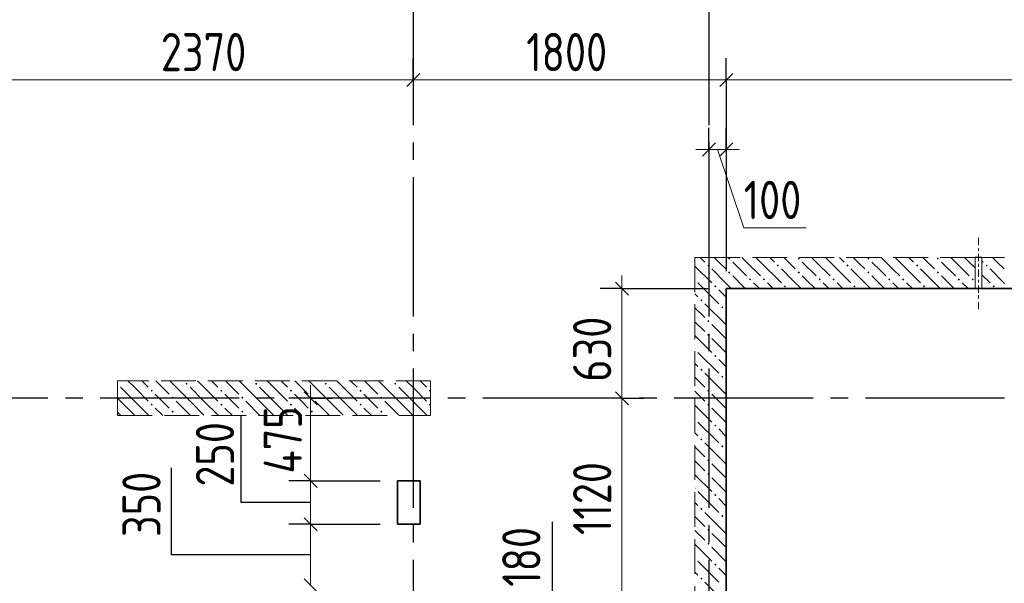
# Model space of a CAD drawing. Header units: millimetres. Extents: x 0 to 43617, y 0 to 59400.
# Tile 19 of 24: x 12361 to 18022, y 45186 to 48426. Entities that reach past the tile are written whole.
import ezdxf

# ---------------------------------------------------------------- set-up
doc = ezdxf.new("R2010")
doc.units = ezdxf.units.MM
doc.linetypes.add('______2', pattern=[270, 200, -70])
doc.linetypes.add('______5', pattern=[1100, 800, -100, 100, -100])
for name, color, linetype, lineweight in [('Standard', 7, 'Continuous', 25), ('ЖБ Пилон', 180, 'Continuous', 25), ('Макрос окна_ макрос двери', 7, 'Continuous', 18), ('Оси', 40, '______5', 18), ('Размерная выноска', 7, 'Continuous', 13)]:
    doc.layers.add(name, color=color, linetype=linetype, lineweight=lineweight)
doc.layers.add('ЖБ Перекрытие верхний уровень', color=7, linetype='Continuous', lineweight=25, true_color=0xe0e0ff)
doc.layers.add('ЖБ Стена верхний уровень', color=7, linetype='Continuous', lineweight=25, true_color=0x006e00)
doc.styles.add('GOST 2.304-81', font='txt')

msp = doc.modelspace()

# ---------------------------------------------------------------- hatches: boundary and pattern name
at = {"layer": 'ЖБ Пилон', "linetype": 'Continuous', "lineweight": 18, "transparency": 33554687}
for points in [[(12923.9990234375, 46336.58771640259), (12927.45361328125, 46333.1298828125), (12923.9990234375, 46329.68178046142)], [(13314.453125, 46333.1298828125), (13320.95336914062, 46339.63623046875), (13327.45361328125, 46333.1298828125), (13320.95336914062, 46326.64184570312)], [(13714.453125, 46333.1298828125), (13720.95336914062, 46339.63623046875), (13727.45361328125, 46333.1298828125), (13720.95336914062, 46326.64184570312)], [(14114.453125, 46333.1298828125), (14120.95336914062, 46339.63623046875), (14127.45361328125, 46333.1298828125), (14120.95336914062, 46326.64184570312)], [(14514.453125, 46333.1298828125), (14520.95336914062, 46339.63623046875), (14527.45361328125, 46333.1298828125), (14520.95336914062, 46326.64184570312)], [(13114.453125, 46293.1396484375), (13120.95336914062, 46299.63989257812), (13127.45361328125, 46293.1396484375), (13120.95336914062, 46286.63940429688)], [(13234.45434570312, 46253.13720703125), (13240.95458984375, 46259.63745117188), (13247.44873046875, 46253.13720703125), (13240.95458984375, 46246.630859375)], [(13514.453125, 46293.1396484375), (13520.95336914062, 46299.63989257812), (13527.45361328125, 46293.1396484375), (13520.95336914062, 46286.63940429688)], [(13634.45434570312, 46253.13720703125), (13640.95458984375, 46259.63745117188), (13647.44873046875, 46253.13720703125), (13640.95458984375, 46246.630859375)], [(13914.453125, 46293.1396484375), (13920.95336914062, 46299.63989257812), (13927.45361328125, 46293.1396484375), (13920.95336914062, 46286.63940429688)], [(14034.45434570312, 46253.13720703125), (14040.95458984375, 46259.63745117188), (14047.44873046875, 46253.13720703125), (14040.95458984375, 46246.630859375)], [(14314.453125, 46293.1396484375), (14320.95336914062, 46299.63989257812), (14327.45361328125, 46293.1396484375), (14320.95336914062, 46286.63940429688)], [(14434.45434570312, 46253.13720703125), (14440.95458984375, 46259.63745117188), (14447.44873046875, 46253.13720703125), (14440.95458984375, 46246.630859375)], [(14714.453125, 46293.1396484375), (14720.95336914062, 46299.63989257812), (14723.9990234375, 46296.59423828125), (14723.9990234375, 46289.68505859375), (14720.95336914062, 46286.63940429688)], [(13114.453125, 46213.14086914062), (13120.95336914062, 46219.64111328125), (13127.45361328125, 46213.14086914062), (13120.95336914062, 46206.640625)], [(13514.453125, 46213.14086914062), (13520.95336914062, 46219.64111328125), (13527.45361328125, 46213.14086914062), (13520.95336914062, 46206.640625)], [(13914.453125, 46213.14086914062), (13920.95336914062, 46219.64111328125), (13927.45361328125, 46213.14086914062), (13920.95336914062, 46206.640625)], [(14314.453125, 46213.14086914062), (14320.95336914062, 46219.64111328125), (14327.45361328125, 46213.14086914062), (14320.95336914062, 46206.640625)], [(14714.453125, 46213.14086914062), (14720.95336914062, 46219.64111328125), (14723.9990234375, 46216.59545898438), (14723.9990234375, 46209.68627929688), (14720.95336914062, 46206.640625)], [(13234.45434570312, 46173.13842773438), (13240.95458984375, 46179.638671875), (13247.44873046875, 46173.13842773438), (13240.95458984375, 46166.63208007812)], [(13634.45434570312, 46173.13842773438), (13640.95458984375, 46179.638671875), (13647.44873046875, 46173.13842773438), (13640.95458984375, 46166.63208007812)], [(14034.45434570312, 46173.13842773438), (14040.95458984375, 46179.638671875), (14047.44873046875, 46173.13842773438), (14040.95458984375, 46166.63208007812)], [(14434.45434570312, 46173.13842773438), (14440.95458984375, 46179.638671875), (14447.44873046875, 46173.13842773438), (14440.95458984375, 46166.63208007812)]]:
    msp.add_hatch(color=7, dxfattribs=at).paths.add_polyline_path(points, flags=16)
at = {"layer": 'ЖБ Стена верхний уровень', "linetype": 'Continuous', "lineweight": 18, "transparency": 33554687}
for points in [[(16434.45434570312, 47053.13720703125), (16440.94848632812, 47059.63745117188), (16447.44873046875, 47053.13720703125), (16440.94848632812, 47046.630859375)], [(16834.45434570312, 47053.13720703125), (16840.94848632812, 47059.63745117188), (16847.44873046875, 47053.13720703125), (16840.94848632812, 47046.630859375)], [(17234.45434570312, 47053.13720703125), (17240.94848632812, 47059.63745117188), (17247.44873046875, 47053.13720703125), (17240.94848632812, 47046.630859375)], [(17634.45434570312, 47053.13720703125), (17640.94848632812, 47059.63745117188), (17647.44873046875, 47053.13720703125), (17640.94848632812, 47046.630859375)], [(16314.453125, 47013.14086914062), (16320.95336914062, 47019.63500976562), (16327.45361328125, 47013.14086914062), (16320.95336914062, 47006.640625)], [(16714.453125, 47013.14086914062), (16720.95336914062, 47019.63500976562), (16727.45361328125, 47013.14086914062), (16720.95336914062, 47006.640625)], [(17114.453125, 47013.14086914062), (17120.95336914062, 47019.63500976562), (17127.45361328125, 47013.14086914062), (17120.95336914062, 47006.640625)], [(17514.453125, 47013.14086914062), (17520.95336914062, 47019.63500976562), (17527.45361328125, 47013.14086914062), (17520.95336914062, 47006.640625)], [(17914.453125, 47013.14086914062), (17920.95336914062, 47019.63500976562), (17927.45361328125, 47013.14086914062), (17920.95336914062, 47006.640625)], [(16244.00024414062, 46936.58447265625), (16247.44873046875, 46933.13598632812), (16244.00024414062, 46929.69073801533)], [(16434.45434570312, 46973.13842773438), (16440.94848632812, 46979.638671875), (16447.44873046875, 46973.13842773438), (16440.94848632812, 46966.63208007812)], [(16554.44946289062, 46933.13598632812), (16560.94970703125, 46939.63623046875), (16567.44995117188, 46933.13598632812), (16560.94970703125, 46926.64184570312)], [(16634.45434570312, 46933.13598632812), (16640.94848632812, 46939.63623046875), (16647.44873046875, 46933.13598632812), (16640.94848632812, 46926.64184570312)], [(16834.45434570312, 46973.13842773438), (16840.94848632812, 46979.638671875), (16847.44873046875, 46973.13842773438), (16840.94848632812, 46966.63208007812)], [(16954.44946289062, 46933.13598632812), (16960.94970703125, 46939.63623046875), (16967.44995117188, 46933.13598632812), (16960.94970703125, 46926.64184570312)], [(17034.45434570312, 46933.13598632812), (17040.94848632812, 46939.63623046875), (17047.44873046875, 46933.13598632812), (17040.94848632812, 46926.64184570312)], [(17354.44946289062, 46933.13598632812), (17360.94970703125, 46939.63623046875), (17367.44995117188, 46933.13598632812), (17360.94970703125, 46926.64184570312)], [(17434.45434570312, 46933.13598632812), (17440.94848632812, 46939.63623046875), (17447.44873046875, 46933.13598632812), (17440.94848632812, 46926.64184570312)], [(17634.45434570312, 46973.13842773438), (17640.94848632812, 46979.638671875), (17647.44873046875, 46973.13842773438), (17640.94848632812, 46966.63208007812)], [(17754.44946289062, 46933.13598632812), (17760.94970703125, 46939.63623046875), (17767.44995117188, 46933.13598632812), (17760.94970703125, 46926.64184570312)], [(17834.45434570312, 46933.13598632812), (17840.94848632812, 46939.63623046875), (17847.44873046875, 46933.13598632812), (17840.94848632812, 46926.64184570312)], [(16354.44946289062, 46893.1396484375), (16360.94970703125, 46899.63989257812), (16367.44995117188, 46893.1396484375), (16360.94970703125, 46886.63940429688)], [(16754.44946289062, 46893.1396484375), (16760.94970703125, 46899.63989257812), (16767.44995117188, 46893.1396484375), (16760.94970703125, 46886.63940429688)], [(17154.44946289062, 46893.1396484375), (17160.94970703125, 46899.63989257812), (17167.44995117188, 46893.1396484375), (17160.94970703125, 46886.63940429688)], [(17554.44946289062, 46893.1396484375), (17560.94970703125, 46899.63989257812), (17567.44995117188, 46893.1396484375), (17560.94970703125, 46886.63940429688)], [(17954.44946289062, 46893.1396484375), (17960.94970703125, 46899.63989257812), (17967.44995117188, 46893.1396484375), (17960.94970703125, 46886.63940429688)], [(16274.45068359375, 46813.14086914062), (16280.95092773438, 46819.64111328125), (16287.451171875, 46813.14086914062), (16280.95092773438, 46806.640625)], [(16394.45190429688, 46773.13842773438), (16400.9521484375, 46779.638671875), (16407.45239257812, 46773.13842773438), (16400.9521484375, 46766.63208007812)], [(16314.453125, 46693.1396484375), (16320.95336914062, 46699.63989257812), (16327.45361328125, 46693.1396484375), (16320.95336914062, 46686.63940429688)], [(16314.453125, 46613.14086914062), (16320.95336914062, 46619.64111328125), (16327.45361328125, 46613.14086914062), (16320.95336914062, 46606.640625)], [(16244.00024414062, 46536.58160715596), (16247.44873046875, 46533.1298828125), (16244.00024414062, 46529.68787251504)], [(16354.44946289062, 46493.1396484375), (16360.94970703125, 46499.63989257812), (16367.44995117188, 46493.1396484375), (16360.94970703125, 46486.63940429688)], [(16274.45068359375, 46413.14086914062), (16280.95092773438, 46419.64111328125), (16287.451171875, 46413.14086914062), (16280.95092773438, 46406.640625)], [(16394.45190429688, 46373.13842773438), (16400.9521484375, 46379.638671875), (16407.45239257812, 46373.13842773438), (16400.9521484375, 46366.63208007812)], [(16314.453125, 46293.1396484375), (16320.95336914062, 46299.63989257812), (16327.45361328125, 46293.1396484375), (16320.95336914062, 46286.63940429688)], [(16314.453125, 46213.14086914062), (16320.95336914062, 46219.64111328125), (16327.45361328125, 46213.14086914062), (16320.95336914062, 46206.640625)], [(16244.00024414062, 46136.58160715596), (16247.44873046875, 46133.1298828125), (16244.00024414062, 46129.68787251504)], [(16354.44946289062, 46093.1396484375), (16360.94970703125, 46099.63989257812), (16367.44995117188, 46093.1396484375), (16360.94970703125, 46086.63940429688)], [(16274.45068359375, 46013.14086914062), (16280.95092773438, 46019.64111328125), (16287.451171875, 46013.14086914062), (16280.95092773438, 46006.640625)], [(16394.45190429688, 45973.13842773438), (16400.9521484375, 45979.638671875), (16407.45239257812, 45973.13842773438), (16400.9521484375, 45966.63208007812)], [(16314.453125, 45893.1396484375), (16320.95336914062, 45899.63989257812), (16327.45361328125, 45893.1396484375), (16320.95336914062, 45886.63940429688)], [(16314.453125, 45813.14086914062), (16320.95336914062, 45819.64111328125), (16327.45361328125, 45813.14086914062), (16320.95336914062, 45806.640625)], [(16244.00024414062, 45736.58160715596), (16247.44873046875, 45733.1298828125), (16244.00024414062, 45729.68787251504)], [(16354.44946289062, 45693.1396484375), (16360.94970703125, 45699.63989257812), (16367.44995117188, 45693.1396484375), (16360.94970703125, 45686.63940429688)], [(16274.45068359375, 45613.14086914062), (16280.95092773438, 45619.64111328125), (16287.451171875, 45613.14086914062), (16280.95092773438, 45606.640625)], [(16394.45190429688, 45573.13842773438), (16400.9521484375, 45579.638671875), (16407.45239257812, 45573.13842773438), (16400.9521484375, 45566.63208007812)], [(16314.453125, 45493.1396484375), (16320.95336914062, 45499.63989257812), (16327.45361328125, 45493.1396484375), (16320.95336914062, 45486.63940429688)], [(16314.453125, 45413.14086914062), (16320.95336914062, 45419.64111328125), (16327.45361328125, 45413.14086914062), (16320.95336914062, 45406.640625)], [(16244.00024414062, 45336.58160715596), (16247.44873046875, 45333.1298828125), (16244.00024414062, 45329.68787251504)], [(16354.44946289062, 45293.1396484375), (16360.94970703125, 45299.63989257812), (16367.44995117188, 45293.1396484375), (16360.94970703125, 45286.63940429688)], [(16274.45068359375, 45213.14086914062), (16280.95092773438, 45219.64111328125), (16287.451171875, 45213.14086914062), (16280.95092773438, 45206.640625)]]:
    msp.add_hatch(color=7, dxfattribs=at).paths.add_polyline_path(points, flags=16)
h = msp.add_hatch(color=7, dxfattribs=at)
h.paths.add_polyline_path([(17246.88682382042, 46972.57599347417), (17236.21410424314, 46971.37536137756), (17240.94848632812, 46966.63208007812)])
h.paths.add_polyline_path([(17234.45434570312, 46973.13842773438), (17240.94848632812, 46979.638671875), (17247.44873046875, 46973.13842773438), (17246.88682382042, 46972.57599347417), (17236.21410424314, 46971.37536137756)], flags=16)

# ---------------------------------------------------------------- linework, layer by layer
at = {"layer": 'Standard', "color": 251, "linetype": 'Continuous', "lineweight": -3, "true_color": 0x656565, "transparency": 33554687}
for p, q in [((14623.9990234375, 48080.0048828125), (14623.9990234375, 48204.99267578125)), ((16423.9990234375, 48080.0048828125), (16423.9990234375, 48204.99267578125)), ((14623.9990234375, 48080.0048828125), (14623.9990234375, 47954.99877929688)), ((14623.9990234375, 48080.0048828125), (14623.9990234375, 47860.9130859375)), ((16423.9990234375, 48080.0048828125), (16423.9990234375, 47954.99877929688)), ((16423.9990234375, 48080.0048828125), (16423.9990234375, 46980.0048828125)), ((16323.9990234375, 47680.0048828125), (16323.9990234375, 47804.99267578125)), ((16423.9990234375, 47680.0048828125), (16423.9990234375, 47804.99267578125)), ((16323.9990234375, 47680.0048828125), (16323.9990234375, 47554.99877929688)), ((16323.9990234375, 47680.0048828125), (16323.9990234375, 46980.0048828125)), ((16423.9990234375, 47680.0048828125), (16423.9990234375, 47554.99877929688)), ((16423.9990234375, 47680.0048828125), (16423.9990234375, 46980.0048828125)), ((15823.9990234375, 46880.0048828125), (15698.9990234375, 46880.0048828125)), ((15823.9990234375, 46880.0048828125), (15949.00512695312, 46880.0048828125)), ((15823.9990234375, 46880.0048828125), (16323.9990234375, 46880.0048828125)), ((14034.00268554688, 46250), (13908.99658203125, 46250)), ((14034.00268554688, 46250), (14159.00268554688, 46250)), ((14034.00268554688, 46250), (14034.00268554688, 46250)), ((15823.9990234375, 46250), (15698.9990234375, 46250)), ((15823.9990234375, 46250), (15949.00512695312, 46250)), ((15823.9990234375, 46250), (15823.9990234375, 46250)), ((14034.00268554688, 45775), (13908.99658203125, 45775)), ((14034.00268554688, 45775), (14159.00268554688, 45775)), ((14034.00268554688, 45775), (14434.00268554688, 45775)), ((14034.00268554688, 45525), (13908.99658203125, 45525)), ((14034.00268554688, 45525), (14159.00268554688, 45525)), ((14034.00268554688, 45525), (14434.00268554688, 45525))]:
    msp.add_line(p, q, dxfattribs=at)
at = {"layer": 'Standard', "color": 7, "linetype": 'Continuous', "lineweight": 13, "transparency": 33554687}
for p, q in [((14623.9990234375, 48080.0048828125), (12254.11987304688, 48080.0048828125)), ((16423.9990234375, 48080.0048828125), (14623.9990234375, 48080.0048828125)), ((20864.00146484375, 48080.0048828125), (16423.9990234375, 48080.0048828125)), ((16323.9990234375, 47680.0048828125), (16249.00512695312, 47680.0048828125)), ((16423.9990234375, 47680.0048828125), (16323.9990234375, 47680.0048828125)), ((16373.99291992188, 47680.0048828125), (16523.9990234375, 47229.96215820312)), ((16423.9990234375, 47680.0048828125), (16498.9990234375, 47680.0048828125)), ((16523.9990234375, 47229.96215820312), (16883.72192382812, 47229.96215820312)), ((15823.9990234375, 46880.0048828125), (15823.9990234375, 46954.99877929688)), ((14034.00268554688, 46250), (14034.00268554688, 46325)), ((14034.00268554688, 45775), (14034.00268554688, 46250)), ((15823.9990234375, 46250), (15823.9990234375, 45129.99877929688)), ((14034.00268554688, 45525), (14034.00268554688, 45775)), ((14034.00268554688, 45175), (14034.00268554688, 45525))]:
    msp.add_line(p, q, dxfattribs=at)
at = {"layer": 'Standard', "color": 7, "linetype": 'Continuous', "lineweight": 25, "transparency": 33554687}
for p, q in [((14661.4990234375, 48117.49877929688), (14586.4990234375, 48042.49267578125)), ((16461.4990234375, 48117.49877929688), (16386.4990234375, 48042.49267578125)), ((16361.4990234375, 47717.49877929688), (16286.4990234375, 47642.49267578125)), ((16461.4990234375, 47717.49877929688), (16386.4990234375, 47642.49267578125)), ((15786.4990234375, 46917.49877929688), (15861.4990234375, 46842.49267578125)), ((14071.49658203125, 46212.5), (13996.50268554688, 46287.5)), ((15786.4990234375, 46287.5), (15861.4990234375, 46212.5)), ((14071.49658203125, 45737.5), (13996.50268554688, 45812.5)), ((14071.49658203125, 45487.5), (13996.50268554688, 45562.49389648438)), ((14071.49658203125, 45137.5), (13996.50268554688, 45212.5))]:
    msp.add_line(p, q, dxfattribs=at)
at = {"layer": 'Standard', "color": 7, "linetype": 'Continuous', "lineweight": 13, "transparency": 33554687}
msp.add_lwpolyline([(15823.9990234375, 46880.0048828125), (15823.9990234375, 46259.67051942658), (15823.9990234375, 46259.67051942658), (15823.9990234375, 46250)], dxfattribs=at)
at = {"layer": 'ЖБ Перекрытие верхний уровень', "color": 7, "linetype": 'Continuous', "lineweight": 35, "transparency": 33554687}
for p, q in [((20864.00146484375, 46880.0048828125), (16423.9990234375, 46880.0048828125)), ((16423.9990234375, 46880.0048828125), (16423.9990234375, 45129.99877929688)), ((14664.00146484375, 45775), (14534.00268554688, 45775)), ((14534.00268554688, 45775), (14534.00268554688, 45525)), ((14664.00146484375, 45525), (14664.00146484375, 45775)), ((14534.00268554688, 45525), (14664.00146484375, 45525))]:
    msp.add_line(p, q, dxfattribs=at)
at = {"layer": 'ЖБ Пилон', "color": 253, "linetype": '______2', "lineweight": 13, "true_color": 0xa0a0a0, "transparency": 33554687}
for p, q in [((14723.9990234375, 46350), (12923.9990234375, 46350)), ((12923.9990234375, 46350), (12923.9990234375, 46150)), ((14723.9990234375, 46150), (14723.9990234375, 46350)), ((12923.9990234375, 46150), (14723.9990234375, 46150))]:
    msp.add_line(p, q, dxfattribs=at)
at = {"layer": 'ЖБ Пилон', "color": 9, "linetype": 'Continuous', "lineweight": 18, "true_color": 0xc7c7c7, "transparency": 33554687}
for p, q in [((12940.95458984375, 46313.14086914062), (13020.95336914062, 46233.1298828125)), ((13020.95336914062, 46313.14086914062), (12984.09048843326, 46350)), ((13020.95336914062, 46313.14086914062), (13100.9521484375, 46233.1298828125)), ((13064.09301757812, 46350), (13100.9521484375, 46313.14086914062)), ((13144.091796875, 46350), (13220.95336914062, 46273.13842773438)), ((13340.95458984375, 46233.1298828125), (13224.09041661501, 46350)), ((13340.95458984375, 46313.14086914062), (13420.95336914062, 46233.1298828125)), ((13420.95336914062, 46313.14086914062), (13384.09048843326, 46350)), ((13420.95336914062, 46313.14086914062), (13500.9521484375, 46233.1298828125)), ((13464.09301757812, 46350), (13500.9521484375, 46313.14086914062)), ((13544.091796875, 46350), (13620.95336914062, 46273.13842773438)), ((13740.95458984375, 46233.1298828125), (13624.09041661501, 46350)), ((13740.95458984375, 46313.14086914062), (13820.95336914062, 46233.1298828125)), ((13820.95336914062, 46313.14086914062), (13784.09048843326, 46350)), ((13820.95336914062, 46313.14086914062), (13900.9521484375, 46233.1298828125)), ((13864.09301757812, 46350), (13900.9521484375, 46313.14086914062)), ((13944.091796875, 46350), (14020.95336914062, 46273.13842773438)), ((14140.95458984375, 46233.1298828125), (14024.09041661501, 46350)), ((14140.95458984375, 46313.14086914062), (14220.95336914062, 46233.1298828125)), ((14220.95336914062, 46313.14086914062), (14184.09048843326, 46350)), ((14220.95336914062, 46313.14086914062), (14300.9521484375, 46233.1298828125)), ((14264.09301757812, 46350), (14300.9521484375, 46313.14086914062)), ((14344.091796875, 46350), (14420.95336914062, 46273.13842773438)), ((14540.95458984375, 46233.1298828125), (14424.09041661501, 46350)), ((14540.95458984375, 46313.14086914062), (14620.95336914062, 46233.1298828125)), ((14620.95336914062, 46313.14086914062), (14584.09048843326, 46350)), ((14620.95336914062, 46313.14086914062), (14700.9521484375, 46233.1298828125)), ((14664.09301757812, 46350), (14700.9521484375, 46313.14086914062)), ((13180.95092773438, 46233.1298828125), (13140.95458984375, 46273.13842773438)), ((13580.95092773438, 46233.1298828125), (13540.95458984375, 46273.13842773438)), ((13980.95092773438, 46233.1298828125), (13940.95458984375, 46273.13842773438)), ((14380.95092773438, 46233.1298828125), (14340.95458984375, 46273.13842773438)), ((12940.95458984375, 46233.1298828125), (12923.9990234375, 46250.08631161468)), ((12940.95458984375, 46233.1298828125), (13020.95336914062, 46153.13720703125)), ((13020.95336914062, 46233.1298828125), (13104.09170913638, 46150)), ((13220.95336914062, 46193.1396484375), (13180.95092773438, 46233.1298828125)), ((13260.94970703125, 46233.1298828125), (13340.95458984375, 46153.13720703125)), ((13340.95458984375, 46233.1298828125), (13420.95336914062, 46153.13720703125)), ((13420.95336914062, 46233.1298828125), (13504.09170913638, 46150)), ((13620.95336914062, 46193.1396484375), (13580.95092773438, 46233.1298828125)), ((13660.94970703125, 46233.1298828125), (13740.95458984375, 46153.13720703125)), ((13740.95458984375, 46233.1298828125), (13820.95336914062, 46153.13720703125)), ((13820.95336914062, 46233.1298828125), (13904.09170913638, 46150)), ((14020.95336914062, 46193.1396484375), (13980.95092773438, 46233.1298828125)), ((14060.94970703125, 46233.1298828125), (14140.95458984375, 46153.13720703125)), ((14140.95458984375, 46233.1298828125), (14220.95336914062, 46153.13720703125)), ((14220.95336914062, 46233.1298828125), (14304.09170913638, 46150)), ((14420.95336914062, 46193.1396484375), (14380.95092773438, 46233.1298828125)), ((14460.94970703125, 46233.1298828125), (14540.95458984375, 46153.13720703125)), ((14540.95458984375, 46233.1298828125), (14620.95336914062, 46153.13720703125)), ((14620.95336914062, 46233.1298828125), (14704.09170913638, 46150)), ((12923.9990234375, 46170.09018638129), (12940.95458984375, 46153.13720703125)), ((13140.95458984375, 46193.1396484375), (13184.09204410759, 46150)), ((13260.94970703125, 46153.13720703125), (13264.08675450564, 46150)), ((13540.95458984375, 46193.1396484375), (13584.09204410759, 46150)), ((13660.94970703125, 46153.13720703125), (13664.08675450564, 46150)), ((13940.95458984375, 46193.1396484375), (13984.09204410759, 46150)), ((14060.94970703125, 46153.13720703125), (14064.08675450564, 46150)), ((14340.95458984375, 46193.1396484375), (14384.09204410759, 46150)), ((14460.94970703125, 46153.13720703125), (14464.08675450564, 46150))]:
    msp.add_line(p, q, dxfattribs=at)
at = {"layer": 'ЖБ Стена верхний уровень', "color": 251, "linetype": '______2', "lineweight": 13, "true_color": 0x656565, "transparency": 33554687}
for p, q in [((16423.9990234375, 47059.99755859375), (16244.00024414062, 47059.99755859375)), ((16244.00024414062, 47059.99755859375), (16244.00024414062, 45129.99877929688)), ((17854.00390625, 47059.99755859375), (16423.9990234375, 47059.99755859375)), ((17854.00390625, 47059.99755859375), (17854.00390625, 46880.0048828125)), ((17854.00390625, 47059.99755859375), (17854.00390625, 46880.0048828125)), ((17894.00024414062, 46880.0048828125), (17894.00024414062, 47059.99755859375)), ((17894.00024414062, 46880.0048828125), (17894.00024414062, 47059.99755859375)), ((18023.9990234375, 47059.99755859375), (17894.00024414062, 47059.99755859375)), ((16423.9990234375, 46880.0048828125), (17854.00390625, 46880.0048828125)), ((16423.9990234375, 45129.99877929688), (16423.9990234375, 46880.0048828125)), ((17894.00024414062, 46880.0048828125), (18023.9990234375, 46880.0048828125))]:
    msp.add_line(p, q, dxfattribs=at)
at = {"layer": 'ЖБ Стена верхний уровень', "color": 9, "linetype": 'Continuous', "lineweight": 18, "true_color": 0xc7c7c7, "transparency": 33554687}
for p, q in [((16274.09262542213, 47059.99755859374), (16300.9521484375, 47033.13598632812)), ((16380.95092773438, 47033.13598632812), (16354.08935546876, 47059.99755859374)), ((16540.94848632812, 47033.13598632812), (16514.08828029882, 47059.99755859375)), ((16594.091796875, 47059.99755859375), (16620.95336914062, 47033.13598632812)), ((16674.09262542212, 47059.99755859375), (16700.9521484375, 47033.13598632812)), ((16780.95092773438, 47033.13598632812), (16754.08935546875, 47059.99755859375)), ((16940.94848632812, 47033.13598632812), (16914.08828029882, 47059.99755859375)), ((16994.091796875, 47059.99755859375), (17020.95336914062, 47033.13598632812)), ((17074.09262542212, 47059.99755859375), (17100.9521484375, 47033.13598632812)), ((17180.95092773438, 47033.13598632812), (17154.08935546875, 47059.99755859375)), ((17340.94848632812, 47033.13598632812), (17314.08828029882, 47059.99755859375)), ((17394.091796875, 47059.99755859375), (17420.95336914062, 47033.13598632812)), ((17474.09262542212, 47059.99755859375), (17500.9521484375, 47033.13598632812)), ((17580.95092773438, 47033.13598632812), (17554.08935546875, 47059.99755859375)), ((17740.94848632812, 47033.13598632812), (17714.08828029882, 47059.99755859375)), ((16244.00024414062, 47010.08911132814), (16340.94848632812, 46913.14086914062)), ((16340.94848632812, 46993.1396484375), (16423.9990234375, 46910.08911132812)), ((16420.95336914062, 46993.1396484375), (16380.95092773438, 47033.13598632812)), ((16460.94970703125, 47033.13598632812), (16540.94848632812, 46953.13720703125)), ((16540.94848632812, 47033.13598632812), (16620.95336914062, 46953.13720703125)), ((16820.95336914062, 46993.1396484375), (16780.95092773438, 47033.13598632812)), ((16860.94970703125, 47033.13598632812), (16940.94848632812, 46953.13720703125)), ((16940.94848632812, 47033.13598632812), (17020.95336914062, 46953.13720703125)), ((17220.95336914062, 46993.1396484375), (17180.95092773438, 47033.13598632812)), ((17540.94848632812, 46993.1396484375), (17654.08325195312, 46880.0048828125)), ((17820.95336914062, 47033.13598632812), (17854.00390625, 47000.08544921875)), ((17894.00024414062, 47040.0884210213), (17900.9521484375, 47033.13598632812)), ((17940.94848632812, 46993.1396484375), (18023.9990234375, 46910.08911132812)), ((18020.95336914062, 46993.1396484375), (17980.95092773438, 47033.13598632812)), ((17260.94970703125, 46953.13720703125), (17334.07831177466, 46880.0048828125)), ((17660.94970703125, 46953.13720703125), (17734.07831177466, 46880.0048828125)), ((17894.00024414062, 46960.08911132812), (17940.94848632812, 46913.14086914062)), ((16260.94970703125, 46913.14086914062), (16380.95092773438, 46793.1396484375)), ((16380.95092773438, 46873.13842773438), (16423.9990234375, 46830.09033203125)), ((17014.0869140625, 46880.0048828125), (16980.95092773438, 46913.14086914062)), ((17060.94970703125, 46913.14086914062), (17094.08569335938, 46880.0048828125)), ((17414.0869140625, 46880.0048828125), (17380.95092773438, 46913.14086914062)), ((17460.94970703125, 46913.14086914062), (17494.08569335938, 46880.0048828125)), ((17814.0869140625, 46880.0048828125), (17780.95092773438, 46913.14086914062)), ((17894.00024414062, 46880.09033203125), (17894.08569335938, 46880.0048828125)), ((16260.94970703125, 46833.1298828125), (16244.00024414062, 46850.08451874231)), ((16244.00024414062, 46770.0927734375), (16300.9521484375, 46713.14086914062)), ((16300.9521484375, 46793.1396484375), (16420.95336914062, 46673.13842773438)), ((16423.9990234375, 46750.09124290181), (16420.95336914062, 46753.13720703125)), ((16244.00024414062, 46690.09047741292), (16300.9521484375, 46633.1298828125)), ((16380.95092773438, 46633.1298828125), (16340.94848632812, 46673.13842773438)), ((16244.00024414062, 46610.08418008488), (16340.94848632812, 46513.14086914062)), ((16340.94848632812, 46593.1396484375), (16423.9990234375, 46510.08911132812)), ((16420.95336914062, 46593.1396484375), (16380.95092773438, 46633.1298828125)), ((16260.94970703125, 46513.14086914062), (16380.95092773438, 46393.1396484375)), ((16260.94970703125, 46433.1298828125), (16244.00024414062, 46450.08451874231)), ((16380.95092773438, 46473.13842773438), (16423.9990234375, 46430.09033203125)), ((16244.00024414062, 46370.0927734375), (16300.9521484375, 46313.14086914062)), ((16300.9521484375, 46393.1396484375), (16420.95336914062, 46273.13842773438)), ((16423.9990234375, 46350.09124290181), (16420.95336914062, 46353.13720703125)), ((16244.00024414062, 46290.09047741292), (16300.9521484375, 46233.1298828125)), ((16380.95092773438, 46233.1298828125), (16340.94848632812, 46273.13842773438)), ((16244.00024414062, 46210.08418008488), (16340.94848632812, 46113.14086914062)), ((16420.95336914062, 46193.1396484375), (16380.95092773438, 46233.1298828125)), ((16340.94848632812, 46193.1396484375), (16423.9990234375, 46110.08911132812)), ((16260.94970703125, 46113.14086914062), (16380.95092773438, 45993.1396484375)), ((16260.94970703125, 46033.1298828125), (16244.00024414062, 46050.08451874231)), ((16380.95092773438, 46073.13842773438), (16423.9990234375, 46030.09033203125)), ((16244.00024414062, 45970.0927734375), (16300.9521484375, 45913.14086914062)), ((16300.9521484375, 45993.1396484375), (16420.95336914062, 45873.13842773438)), ((16423.9990234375, 45950.09124290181), (16420.95336914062, 45953.13720703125)), ((16244.00024414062, 45890.09047741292), (16300.9521484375, 45833.1298828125)), ((16380.95092773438, 45833.1298828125), (16340.94848632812, 45873.13842773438)), ((16244.00024414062, 45810.08418008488), (16340.94848632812, 45713.14086914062)), ((16420.95336914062, 45793.1396484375), (16380.95092773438, 45833.1298828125)), ((16340.94848632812, 45793.1396484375), (16423.9990234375, 45710.08911132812)), ((16260.94970703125, 45713.14086914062), (16380.95092773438, 45593.1396484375)), ((16260.94970703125, 45633.1298828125), (16244.00024414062, 45650.08451874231)), ((16380.95092773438, 45673.13842773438), (16423.9990234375, 45630.09033203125)), ((16300.9521484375, 45593.1396484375), (16420.95336914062, 45473.13842773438)), ((16244.00024414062, 45570.0927734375), (16300.9521484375, 45513.14086914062)), ((16423.9990234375, 45550.09124290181), (16420.95336914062, 45553.13720703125)), ((16244.00024414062, 45490.09047741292), (16300.9521484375, 45433.1298828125)), ((16380.95092773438, 45433.1298828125), (16340.94848632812, 45473.13842773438)), ((16244.00024414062, 45410.08418008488), (16340.94848632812, 45313.14086914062)), ((16420.95336914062, 45393.1396484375), (16380.95092773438, 45433.1298828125)), ((16340.94848632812, 45393.1396484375), (16423.9990234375, 45310.08911132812)), ((16260.94970703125, 45313.14086914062), (16380.95092773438, 45193.1396484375)), ((16260.94970703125, 45233.1298828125), (16244.00024414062, 45250.08451874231)), ((16380.95092773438, 45273.13842773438), (16423.9990234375, 45230.09033203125)), ((16300.9521484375, 45193.1396484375), (16364.09301757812, 45129.99877929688))]:
    msp.add_line(p, q, dxfattribs=at)
at = {"layer": 'ЖБ Стена верхний уровень', "color": 251, "linetype": '______2', "lineweight": 13, "true_color": 0x656565, "transparency": 33554687}
for points in [[(17873.99291992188, 47129.79125976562), (17873.99291992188, 47171.62475585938), (17873.99291992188, 47129.79125976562)], [(17873.99291992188, 47129.79125976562), (17873.99291992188, 47171.62475585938), (17873.99291992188, 47129.79125976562)], [(17873.99291992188, 47113.24462890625), (17873.99291992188, 47097.00317382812), (17873.99291992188, 47113.24462890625)], [(17873.99291992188, 47113.24462890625), (17873.99291992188, 47097.00317382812), (17873.99291992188, 47113.24462890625)], [(17873.99291992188, 47037.95776367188), (17873.99291992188, 47079.79125976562), (17873.99291992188, 47037.95776367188)], [(17873.99291992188, 47037.95776367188), (17873.99291992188, 47079.79125976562), (17873.99291992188, 47037.95776367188)], [(17873.99291992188, 47022.45483398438), (17873.99291992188, 47006.201171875), (17873.99291992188, 47022.45483398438)], [(17873.99291992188, 47022.45483398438), (17873.99291992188, 47006.201171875), (17873.99291992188, 47022.45483398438)], [(17873.99291992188, 46947.49755859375), (17873.99291992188, 46989.33715820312), (17873.99291992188, 46947.49755859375)], [(17873.99291992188, 46947.49755859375), (17873.99291992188, 46989.33715820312), (17873.99291992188, 46947.49755859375)], [(17873.99291992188, 46930.95703125), (17873.99291992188, 46914.70336914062), (17873.99291992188, 46930.95703125)], [(17873.99291992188, 46930.95703125), (17873.99291992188, 46914.70336914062), (17873.99291992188, 46930.95703125)], [(17873.99291992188, 46855.6640625), (17873.99291992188, 46897.49755859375), (17873.99291992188, 46855.6640625)], [(17873.99291992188, 46855.6640625), (17873.99291992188, 46897.49755859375), (17873.99291992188, 46855.6640625)], [(17873.99291992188, 46840.16723632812), (17873.99291992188, 46823.91357421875), (17873.99291992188, 46840.16723632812)], [(17873.99291992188, 46840.16723632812), (17873.99291992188, 46823.91357421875), (17873.99291992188, 46840.16723632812)], [(17873.99291992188, 46761.16333007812), (17873.99291992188, 46802.99682617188), (17873.99291992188, 46761.16333007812)], [(17873.99291992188, 46761.16333007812), (17873.99291992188, 46802.99682617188), (17873.99291992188, 46761.16333007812)]]:
    msp.add_lwpolyline(points, dxfattribs=at)
at = {"layer": 'ЖБ Стена верхний уровень', "color": 9, "linetype": 'Continuous', "lineweight": 18, "true_color": 0xc7c7c7, "transparency": 33554687}
for points in [[(17794.091796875, 47059.99755859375), (17817.33999191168, 47036.74936355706), (17817.33999191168, 47036.74936355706), (17820.95336914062, 47033.13598632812)], [(17980.95092773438, 47033.13598632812), (17961.15861388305, 47052.92830017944), (17961.15861388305, 47052.92830017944), (17954.08935546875, 47059.99755859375)], [(16620.95336914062, 47033.13598632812), (16738.68386814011, 46915.40548732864), (16738.68386814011, 46915.40548732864), (16740.94848632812, 46913.14086914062)], [(16740.94848632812, 46993.1396484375), (16810.5931791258, 46923.49495563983), (16810.5931791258, 46923.49495563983), (16854.08325195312, 46880.0048828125)], [(17020.95336914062, 47033.13598632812), (17098.2359093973, 46955.85344607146), (17098.2359093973, 46955.85344607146), (17140.94848632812, 46913.14086914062)], [(17140.94848632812, 46993.1396484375), (17170.14522038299, 46963.94291438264), (17170.14522038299, 46963.94291438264), (17254.08325195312, 46880.0048828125)], [(17260.94970703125, 47033.13598632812), (17313.96384235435, 46980.12185100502), (17313.96384235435, 46980.12185100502), (17340.94848632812, 46953.13720703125)], [(17340.94848632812, 47033.13598632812), (17385.87623425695, 46988.21166590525), (17385.87623425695, 46988.21166590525), (17420.95336914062, 46953.13720703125)], [(17420.95336914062, 47033.13598632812), (17457.78795065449, 46996.30140481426), (17457.78795065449, 46996.30140481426), (17540.94848632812, 46913.14086914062)], [(17620.95336914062, 46993.1396484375), (17601.60940593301, 47012.48066017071), (17601.60940593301, 47012.48066017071), (17580.95092773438, 47033.13598632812)], [(17660.94970703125, 47033.13598632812), (17673.51588361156, 47020.56980974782), (17673.51588361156, 47020.56980974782), (17740.94848632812, 46953.13720703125)], [(17740.94848632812, 47033.13598632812), (17745.42550160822, 47028.65931259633), (17745.42550160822, 47028.65931259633), (17820.95336914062, 46953.13720703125)], [(16460.94970703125, 46953.13720703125), (16522.9476143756, 46891.13614634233), (16522.9476143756, 46891.13614634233), (16534.07831177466, 46880.0048828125)], [(16860.94970703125, 46953.13720703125), (16882.50150478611, 46931.58431310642), (16882.50150478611, 46931.58431310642), (16934.07831177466, 46880.0048828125)], [(16423.9990234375, 46910.08911132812), (16451.0411378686, 46883.04699689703), (16451.0411378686, 46883.04699689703), (16454.08325195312, 46880.0048828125)], [(16614.0869140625, 46880.0048828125), (16594.86524616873, 46899.22655070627), (16594.86524616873, 46899.22655070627), (16580.95092773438, 46913.14086914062)], [(16660.94970703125, 46913.14086914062), (16666.77455715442, 46907.31601901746), (16666.77455715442, 46907.31601901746), (16694.08569335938, 46880.0048828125)]]:
    msp.add_lwpolyline(points, dxfattribs=at)
at = {"layer": 'Макрос окна_ макрос двери', "color": 7, "linetype": 'Continuous', "lineweight": -3, "transparency": 33554687}
for p, q in [((17894.00024414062, 47059.99755859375), (17854.00390625, 47059.99755859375)), ((17894.00024414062, 47059.99755859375), (17854.00390625, 47059.99755859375)), ((17854.00390625, 46880.0048828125), (17894.00024414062, 46880.0048828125)), ((17854.00390625, 46880.0048828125), (17894.00024414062, 46880.0048828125))]:
    msp.add_line(p, q, dxfattribs=at)
at = {"layer": 'Оси', "color": 8, "linetype": '______5', "lineweight": -3, "transparency": 33554687}
for p, q in [((14623.9990234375, 57419.9951171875), (14623.9990234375, 7100)), ((16323.9990234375, 57419.9951171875), (16323.9990234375, 7100)), ((26823.9990234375, 46250), (4600, 46250))]:
    msp.add_line(p, q, dxfattribs=at)
at = {"layer": 'Размерная выноска', "color": 7, "linetype": 'Continuous', "lineweight": 35, "transparency": 33554687}
msp.add_lwpolyline([(16923.9990234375, 42419.9951171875), (20968.994140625, 42419.9951171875), (20968.994140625, 44950), (20864.00146484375, 44950), (20864.00146484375, 46880.0048828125), (16423.9990234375, 46880.0048828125), (16423.9990234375, 45129.99877929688), (16923.9990234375, 45129.99877929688), (16923.9990234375, 42419.9951171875)], dxfattribs=at)
at = {"layer": 'Размерная выноска', "color": 7, "linetype": 'Continuous', "lineweight": 25, "transparency": 33554687}
for points in [[(14034.00268554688, 45650), (13634.00268554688, 45650), (13634.00268554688, 46150)], [(14034.00268554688, 45350), (13234.00268554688, 45350), (13234.00268554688, 45850)], [(15823.9990234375, 45039.99633789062), (15423.9990234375, 45039.99633789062), (15423.9990234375, 45539.99633789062)]]:
    msp.add_lwpolyline(points, dxfattribs=at)

# ---------------------------------------------------------------- texts
at = {"layer": 'Standard', "color": 7, "linetype": 'Continuous', "lineweight": 25, "transparency": 33554687, "char_height": 220.0000047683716, "attachment_point": 7, "style": 'GOST 2.304-81'}
for s, insert, width in [('2370', (13173.21166992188, 48129.99877929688), 657.0459008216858), ('1800', (15273.79150390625, 48130.03540039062), 625.7409691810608), ('100', (16523.9990234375, 47280.0048828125), 485.0793480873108)]:
    msp.add_mtext(s, dxfattribs=dict(at, insert=insert, width=width))
at = {"layer": 'Standard', "color": 7, "linetype": 'Continuous', "lineweight": 25, "transparency": 33554687, "char_height": 220.0000047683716, "attachment_point": 7, "rotation": 90.00000250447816, "style": 'GOST 2.304-81'}
for s, insert, width in [('630', (15762.8662109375, 46344.50073242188), 516.3964867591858), ('475', (13983.9599609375, 45817.08374023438), 516.3964867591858), ('250', (13594.41528320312, 45741.41235351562), 516.3903832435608), ('1120', (15762.94555664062, 45463.232421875), 578.8598656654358), ('350', (13171.75903320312, 45451.81274414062), 500.8142113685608), ('180', (15355.86547851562, 45165.6494140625), 485.0854516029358)]:
    msp.add_mtext(s, dxfattribs=dict(at, insert=insert, width=width))

doc.saveas('drawing.dxf')
